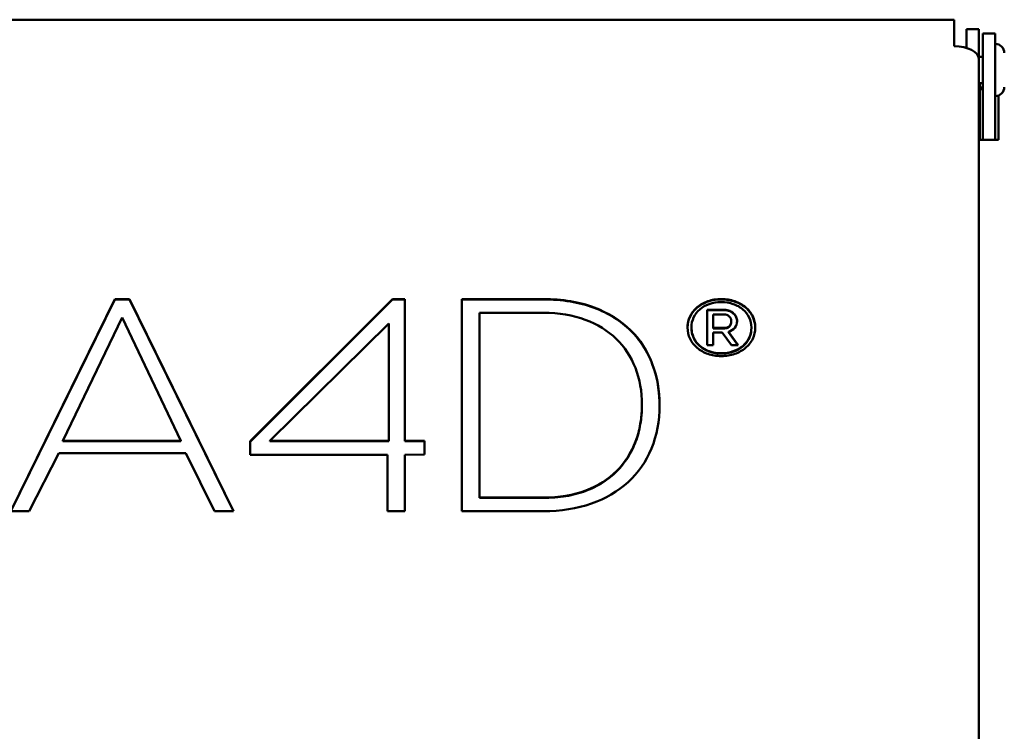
# Model space of a CAD drawing. Header units: millimetres. Extents: x 90 to 4407, y 90 to 14716.
# Tile 29 of 32: x 3160 to 3280, y 2422 to 2508. Entities that reach past the tile are written whole.
import ezdxf

# ---------------------------------------------------------------- set-up
doc = ezdxf.new("R2010")
doc.units = ezdxf.units.MM
doc.header["$LTSCALE"] = 15
doc.layers.add('Visible (ISO)', color=7, linetype='Continuous', lineweight=50)

msp = doc.modelspace()

# ---------------------------------------------------------------- linework, layer by layer
at = {"layer": 'Visible (ISO)'}
for p, q in [((3273.71, 2508.32), (3033.71, 2508.32)), ((3273.71, 2506.82), (3273.71, 2508.32)), ((3273.71, 2506.82), (3273.71, 2505.09)), ((3275.21, 2506.19), (3275.21, 2507.19)), ((3275.21, 2507.19), (3276.71, 2507.19)), ((3276.71, 2507.19), (3276.71, 2506.19)), ((3275.21, 2504.89), (3275.21, 2506.19)), ((3276.71, 2506.19), (3276.71, 2503.59)), ((3277.21, 2499.19), (3277.21, 2506.66)), ((3277.21, 2506.66), (3278.71, 2506.66)), ((3278.71, 2506.66), (3278.71, 2499.19)), ((3277.21, 2503.81), (3276.71, 2503.81)), ((3276.71, 2503.59), (3276.71, 2342.08)), ((3277.21, 2500.61), (3276.71, 2500.61)), ((3276.84, 2493.73), (3276.84, 2500.61)), ((3277.21, 2500.09), (3276.84, 2500.09)), ((3276.84, 2499.87), (3277.11, 2499.87)), ((3277.21, 2493.73), (3277.21, 2499.19)), ((3278.71, 2493.73), (3278.71, 2499.19)), ((3279.09, 2499.1), (3279.09, 2493.73)), ((3279.09, 2493.73), (3276.84, 2493.73)), ((3159, 2448.54), (3171.67, 2474.34)), ((3159.02, 2448.54), (3171.67, 2474.29)), ((3171.67, 2474.34), (3173.43, 2474.34)), ((3171.67, 2474.29), (3171.67, 2474.34)), ((3171.67, 2474.29), (3173.43, 2474.29)), ((3173.43, 2474.34), (3186.11, 2448.54)), ((3173.43, 2474.29), (3173.43, 2474.34)), ((3173.43, 2474.29), (3186.08, 2448.54)), ((3188.1, 2457.04), (3205.44, 2474.34)), ((3188.1, 2456.99), (3205.44, 2474.29)), ((3205.44, 2474.29), (3205.44, 2474.34)), ((3205.44, 2474.34), (3206.93, 2474.34)), ((3205.44, 2474.29), (3206.93, 2474.29)), ((3206.93, 2474.34), (3206.93, 2457.11)), ((3213.85, 2474.34), (3223.75, 2474.34)), ((3213.85, 2448.54), (3213.85, 2474.34)), ((3213.85, 2474.29), (3223.75, 2474.29)), ((3223.75, 2472.67), (3215.99, 2472.67)), ((3215.99, 2472.67), (3215.99, 2450.21)), ((3243.68, 2468.72), (3243.68, 2473.03)), ((3243.68, 2473.03), (3245.81, 2473.03)), ((3243.68, 2472.98), (3245.81, 2472.98)), ((3244.4, 2472.47), (3244.4, 2470.83)), ((3245.75, 2472.47), (3244.4, 2472.47)), ((3172.55, 2472.09), (3165.35, 2457.11)), ((3179.7, 2457.11), (3172.55, 2472.09)), ((3204.97, 2471.35), (3190.49, 2457.11)), ((3204.97, 2457.11), (3204.97, 2471.35)), ((3246.61, 2471.6), (3246.61, 2471.65)), ((3241.77, 2470.83), (3241.77, 2470.88)), ((3244.4, 2470.78), (3244.4, 2470.83)), ((3244.4, 2470.83), (3245.78, 2470.83)), ((3244.4, 2470.78), (3245.78, 2470.78)), ((3245.52, 2470.28), (3244.4, 2470.28)), ((3244.4, 2470.28), (3244.4, 2468.72)), ((3246.66, 2468.72), (3245.52, 2470.28)), ((3246.26, 2470.32), (3246.26, 2470.37)), ((3246.26, 2470.37), (3247.47, 2468.72)), ((3246.26, 2470.32), (3247.43, 2468.72)), ((3249.06, 2470.82), (3249.06, 2470.87)), ((3244.4, 2468.72), (3243.68, 2468.72)), ((3247.47, 2468.72), (3246.66, 2468.72)), ((3235.75, 2461.42), (3235.75, 2461.47)), ((3165.35, 2457.11), (3179.7, 2457.11)), ((3165.35, 2457.06), (3165.35, 2457.11)), ((3165.35, 2457.06), (3179.7, 2457.06)), ((3179.7, 2457.06), (3179.7, 2457.11)), ((3188.1, 2455.41), (3188.1, 2457.04)), ((3190.49, 2457.06), (3190.49, 2457.11)), ((3190.49, 2457.11), (3204.97, 2457.11)), ((3190.49, 2457.06), (3204.97, 2457.06)), ((3204.97, 2457.06), (3204.97, 2457.11)), ((3206.93, 2457.11), (3209.31, 2457.11)), ((3206.93, 2457.06), (3206.93, 2457.11)), ((3206.93, 2457.06), (3209.31, 2457.06)), ((3209.31, 2457.11), (3209.31, 2455.43)), ((3164.85, 2455.59), (3161.26, 2448.54)), ((3180.28, 2455.59), (3164.85, 2455.59)), ((3183.8, 2448.54), (3180.28, 2455.59)), ((3204.8, 2455.41), (3188.1, 2455.41)), ((3204.8, 2448.54), (3204.8, 2455.41)), ((3209.31, 2455.43), (3206.93, 2455.41)), ((3206.93, 2455.41), (3206.93, 2448.54)), ((3215.99, 2450.16), (3215.99, 2450.21)), ((3215.99, 2450.21), (3223.75, 2450.21)), ((3215.99, 2450.16), (3223.75, 2450.16)), ((3161.26, 2448.54), (3159, 2448.54)), ((3186.11, 2448.54), (3183.8, 2448.54)), ((3206.93, 2448.54), (3204.8, 2448.54)), ((3223.75, 2448.54), (3213.85, 2448.54))]:
    msp.add_line(p, q, dxfattribs=at)
for centre, start, end in [((3278.71, 2504.28), 0, 90), ((3278.71, 2500.13), 270, 0)]:
    msp.add_arc(centre, 1.1, start, end, dxfattribs=at)
for centre, major_axis, start_param, end_param in [((3273.71, 2503.59), (3, 0), 0, 1.570796), ((3277.11, 2499.92), (0.1, 0), 4.712389, 6.283185)]:
    msp.add_ellipse(centre, major_axis=major_axis, ratio=0.5, start_param=start_param, end_param=end_param, dxfattribs=at)
for points in [[(3223.75, 2474.34), (3226.1, 2474.34), (3228.16, 2474), (3229.94, 2473.32)], [(3229.94, 2473.32), (3231.72, 2472.64), (3233.19, 2471.72), (3234.37, 2470.56)], [(3228.87, 2471.83), (3227.39, 2472.39), (3225.68, 2472.67), (3223.75, 2472.67)], [(3246.36, 2472.24), (3246.2, 2472.39), (3245.99, 2472.47), (3245.75, 2472.47)], [(3245.81, 2473.03), (3246.03, 2473.03), (3246.24, 2472.99), (3246.42, 2472.91)], [(3246.42, 2472.91), (3246.61, 2472.83), (3246.77, 2472.73), (3246.9, 2472.6)], [(3246.9, 2472.6), (3247.03, 2472.47), (3247.14, 2472.32), (3247.21, 2472.15)], [(3232.63, 2469.51), (3231.61, 2470.5), (3230.35, 2471.28), (3228.87, 2471.83)], [(3245.78, 2470.83), (3246.05, 2470.83), (3246.25, 2470.9), (3246.4, 2471.06)], [(3234.37, 2470.56), (3235.54, 2469.4), (3236.43, 2468.03), (3237.01, 2466.47)], [(3247.03, 2470.84), (3246.83, 2470.6), (3246.57, 2470.44), (3246.26, 2470.37)], [(3234.96, 2465.96), (3234.42, 2467.33), (3233.65, 2468.51), (3232.63, 2469.51)], [(3237.01, 2466.42), (3237.78, 2464.39), (3237.89, 2462.59), (3237.89, 2461.45)], [(3235.75, 2461.47), (3235.75, 2463.1), (3235.49, 2464.59), (3234.96, 2465.96)], [(3234.98, 2457.02), (3235.49, 2458.39), (3235.75, 2459.88), (3235.75, 2461.47)], [(3232.69, 2453.44), (3233.7, 2454.46), (3234.46, 2455.65), (3234.98, 2457.02)], [(3236.91, 2456.15), (3236.25, 2454.56), (3235.31, 2453.21), (3234.07, 2452.08)], [(3228.93, 2451.06), (3230.43, 2451.63), (3231.68, 2452.43), (3232.69, 2453.44)], [(3234.07, 2452.08), (3232.84, 2450.95), (3231.35, 2450.08), (3229.61, 2449.46)], [(3223.75, 2450.21), (3225.71, 2450.21), (3227.44, 2450.49), (3228.93, 2451.06)], [(3229.61, 2449.46), (3227.86, 2448.85), (3225.91, 2448.54), (3223.75, 2448.54)]]:
    msp.add_open_spline(points, degree=3, dxfattribs=at)
for points, knots in [([(3223.75, 2474.29), (3224.86, 2474.29), (3225.97, 2474.22), (3228.05, 2473.87), (3229.02, 2473.63), (3229.94, 2473.27)], [-0.6350427, -0.6350427, -0.6350427, -0.6350427, -0.3025652, -0.3025652, 0, 0, 0, 0]), ([(3245.4, 2467.41), (3244.81, 2467.41), (3244.27, 2467.49), (3243.77, 2467.67), (3243.27, 2467.85), (3242.84, 2468.09), (3242.47, 2468.4), (3242.1, 2468.71), (3241.82, 2469.08), (3241.61, 2469.5), (3241.4, 2469.92), (3241.3, 2470.38), (3241.3, 2470.88), (3241.3, 2471.38), (3241.4, 2471.83), (3241.61, 2472.26), (3241.82, 2472.68), (3242.1, 2473.04), (3242.47, 2473.35), (3242.84, 2473.66), (3243.27, 2473.9), (3243.77, 2474.08), (3244.27, 2474.25), (3244.81, 2474.34), (3245.4, 2474.34), (3245.99, 2474.34), (3246.54, 2474.25), (3247.04, 2474.08), (3247.55, 2473.9), (3247.98, 2473.66), (3248.35, 2473.35), (3248.72, 2473.04), (3249.01, 2472.68), (3249.22, 2472.26), (3249.42, 2471.83), (3249.53, 2471.38), (3249.53, 2470.88), (3249.53, 2470.38), (3249.42, 2469.92), (3249.22, 2469.5), (3249.01, 2469.08), (3248.72, 2468.71), (3248.35, 2468.4), (3247.98, 2468.09), (3247.55, 2467.85), (3247.04, 2467.67), (3246.54, 2467.49), (3245.99, 2467.41), (3245.4, 2467.41)], [-16, -16, -16, -16, -15, -15, -15, -14, -14, -14, -13, -13, -13, -12, -12, -12, -11, -11, -11, -10, -10, -10, -9, -9, -9, -8, -8, -8, -7, -7, -7, -6, -6, -6, -5, -5, -5, -4, -4, -4, -3, -3, -3, -2, -2, -2, -1, -1, -1, 0, 0, 0, 0]), ([(3241.3, 2470.86), (3241.3, 2470.95), (3241.3, 2471.04), (3241.34, 2471.48), (3241.44, 2471.94), (3242.01, 2472.91), (3242.35, 2473.23), (3243.12, 2473.79), (3243.6, 2473.98), (3244.6, 2474.29), (3245.23, 2474.31), (3246.18, 2474.26), (3246.74, 2474.16), (3247.9, 2473.68), (3248.27, 2473.38), (3248.85, 2472.85), (3249.09, 2472.48), (3249.43, 2471.73), (3249.53, 2471.31), (3249.53, 2470.86)], [-7.064227, -7.064227, -7.064227, -7.064227, -7.024611, -7.024611, -6.843743, -6.843743, -6.668951, -6.668951, -6.397817, -6.397817, -5.857384, -5.857384, -5.240451, -5.240451, -4.61774, -4.61774, -3.625951, -3.625951, -2.535463, -2.535463, -2.535463, -2.535463]), ([(3245.4, 2467.76), (3245.92, 2467.76), (3246.4, 2467.84), (3246.84, 2467.99), (3247.29, 2468.14), (3247.67, 2468.35), (3248, 2468.63), (3248.33, 2468.9), (3248.59, 2469.23), (3248.78, 2469.61), (3248.97, 2469.99), (3249.06, 2470.41), (3249.06, 2470.87), (3249.06, 2471.32), (3248.97, 2471.72), (3248.79, 2472.1), (3248.6, 2472.48), (3248.35, 2472.81), (3248.02, 2473.09), (3247.69, 2473.37), (3247.31, 2473.58), (3246.86, 2473.74), (3246.41, 2473.9), (3245.93, 2473.98), (3245.4, 2473.98), (3244.88, 2473.98), (3244.39, 2473.9), (3243.94, 2473.74), (3243.5, 2473.58), (3243.11, 2473.37), (3242.79, 2473.09), (3242.47, 2472.81), (3242.22, 2472.48), (3242.04, 2472.1), (3241.86, 2471.72), (3241.77, 2471.32), (3241.77, 2470.88), (3241.77, 2470.44), (3241.86, 2470.03), (3242.04, 2469.65), (3242.22, 2469.27), (3242.47, 2468.94), (3242.79, 2468.66), (3243.11, 2468.38), (3243.5, 2468.16), (3243.94, 2468), (3244.39, 2467.84), (3244.88, 2467.76), (3245.4, 2467.76)], [-16, -16, -16, -16, -15, -15, -15, -14, -14, -14, -13, -13, -13, -12, -12, -12, -11, -11, -11, -10, -10, -10, -9, -9, -9, -8, -8, -8, -7, -7, -7, -6, -6, -6, -5, -5, -5, -4, -4, -4, -3, -3, -3, -2, -2, -2, -1, -1, -1, 0, 0, 0, 0]), ([(3229.94, 2473.27), (3230.8, 2472.95), (3231.62, 2472.55), (3233.11, 2471.62), (3233.78, 2471.1), (3234.37, 2470.51)], [-0.5518933, -0.5518933, -0.5518933, -0.5518933, -0.2702318, -0.2702318, 0, 0, 0, 0]), ([(3245.81, 2472.98), (3245.92, 2472.98), (3246.03, 2472.98), (3246.23, 2472.93), (3246.33, 2472.9), (3246.42, 2472.86)], [-0.06337293, -0.06337293, -0.06337293, -0.06337293, -0.03113357, -0.03113357, 0, 0, 0, 0]), ([(3246.4, 2471.06), (3246.54, 2471.21), (3246.61, 2471.41), (3246.61, 2471.65), (3246.61, 2471.89), (3246.53, 2472.09), (3246.36, 2472.24)], [1, 1, 1, 1, 2, 2, 2, 3, 3, 3, 3]), ([(3246.42, 2472.86), (3246.51, 2472.83), (3246.6, 2472.78), (3246.76, 2472.67), (3246.83, 2472.61), (3246.9, 2472.55)], [-0.06069108, -0.06069108, -0.06069108, -0.06069108, -0.0301626, -0.0301626, 0, 0, 0, 0]), ([(3246.9, 2472.55), (3246.97, 2472.48), (3247.03, 2472.41), (3247.13, 2472.26), (3247.17, 2472.18), (3247.21, 2472.1)], [-0.06066085, -0.06066085, -0.06066085, -0.06066085, -0.03047543, -0.03047543, 0, 0, 0, 0]), ([(3247.21, 2472.15), (3247.28, 2471.98), (3247.32, 2471.82), (3247.32, 2471.65), (3247.32, 2471.35), (3247.22, 2471.08), (3247.03, 2470.84)], [4, 4, 4, 4, 5, 5, 5, 6, 6, 6, 6]), ([(3245.78, 2470.78), (3245.85, 2470.78), (3245.93, 2470.78), (3246.06, 2470.81), (3246.13, 2470.83), (3246.27, 2470.89), (3246.34, 2470.94), (3246.4, 2471.01)], [-0.06992531, -0.06992531, -0.06992531, -0.06992531, -0.04782248, -0.04782248, -0.02764545, -0.02764545, 0, 0, 0, 0]), ([(3246.4, 2471.01), (3246.47, 2471.09), (3246.53, 2471.18), (3246.6, 2471.4), (3246.61, 2471.52), (3246.61, 2471.6)], [-0.12117492, -0.12117492, -0.12117492, -0.12117492, -0.10035424, -0.10035424, -0.07500016, -0.07500016, -0.07500016, -0.07500016]), ([(3247.21, 2472.1), (3247.26, 2471.98), (3247.3, 2471.86), (3247.32, 2471.69), (3247.32, 2471.66), (3247.32, 2471.63)], [-0.14669403, -0.14669403, -0.14669403, -0.14669403, -0.10984432, -0.10984432, -0.09977499, -0.09977499, -0.09977499, -0.09977499]), ([(3234.37, 2470.51), (3234.96, 2469.93), (3235.47, 2469.29), (3236.36, 2467.92), (3236.73, 2467.18), (3237.01, 2466.42)], [-0.5464624, -0.5464624, -0.5464624, -0.5464624, -0.2773746, -0.2773746, 0, 0, 0, 0]), ([(3241.77, 2470.83), (3241.77, 2470.22), (3241.95, 2469.78), (3242.22, 2469.22), (3242.46, 2468.9), (3243.1, 2468.34), (3243.49, 2468.12), (3244.21, 2467.86), (3244.7, 2467.71), (3245.4, 2467.71)], [-1.014489, -1.014489, -1.014489, -1.014489, -0.842378, -0.842378, -0.534696, -0.534696, -0.21204, -0.21204, 0, 0, 0, 0]), ([(3245.4, 2467.71), (3245.71, 2467.71), (3246.02, 2467.74), (3246.69, 2467.87), (3246.97, 2467.98), (3247.66, 2468.27), (3247.98, 2468.54), (3248.53, 2469.08), (3248.72, 2469.42), (3249.02, 2470.09), (3249.06, 2470.51), (3249.06, 2470.82)], [-7.673034, -7.673034, -7.673034, -7.673034, -7.581281, -7.581281, -7.468195, -7.468195, -7.149557, -7.149557, -6.580239, -6.580239, -5.492369, -5.492369, -5.492369, -5.492369]), ([(3237.01, 2466.47), (3237.6, 2464.91), (3237.89, 2463.24), (3237.89, 2461.47), (3237.89, 2459.51), (3237.56, 2457.74), (3236.91, 2456.15)], [5, 5, 5, 5, 6, 6, 6, 7, 7, 7, 7]), ([(3234.98, 2456.97), (3235.24, 2457.67), (3235.43, 2458.39), (3235.69, 2459.88), (3235.75, 2460.65), (3235.75, 2461.42)], [-0.5227019, -0.5227019, -0.5227019, -0.5227019, -0.2681435, -0.2681435, 0, 0, 0, 0]), ([(3232.69, 2453.39), (3233.2, 2453.91), (3233.64, 2454.46), (3234.41, 2455.66), (3234.73, 2456.31), (3234.98, 2456.97)], [-0.4767906, -0.4767906, -0.4767906, -0.4767906, -0.2426366, -0.2426366, 0, 0, 0, 0]), ([(3228.93, 2451.01), (3229.66, 2451.29), (3230.35, 2451.63), (3231.62, 2452.43), (3232.19, 2452.88), (3232.69, 2453.39)], [-0.4711827, -0.4711827, -0.4711827, -0.4711827, -0.2324234, -0.2324234, 0, 0, 0, 0]), ([(3223.75, 2450.16), (3224.68, 2450.16), (3225.61, 2450.22), (3227.35, 2450.51), (3228.16, 2450.72), (3228.93, 2451.01)], [-0.53186, -0.53186, -0.53186, -0.53186, -0.2540913, -0.2540913, 0, 0, 0, 0])]:
    msp.add_open_spline(points, degree=3, knots=knots, dxfattribs=at)

doc.saveas('drawing.dxf')
